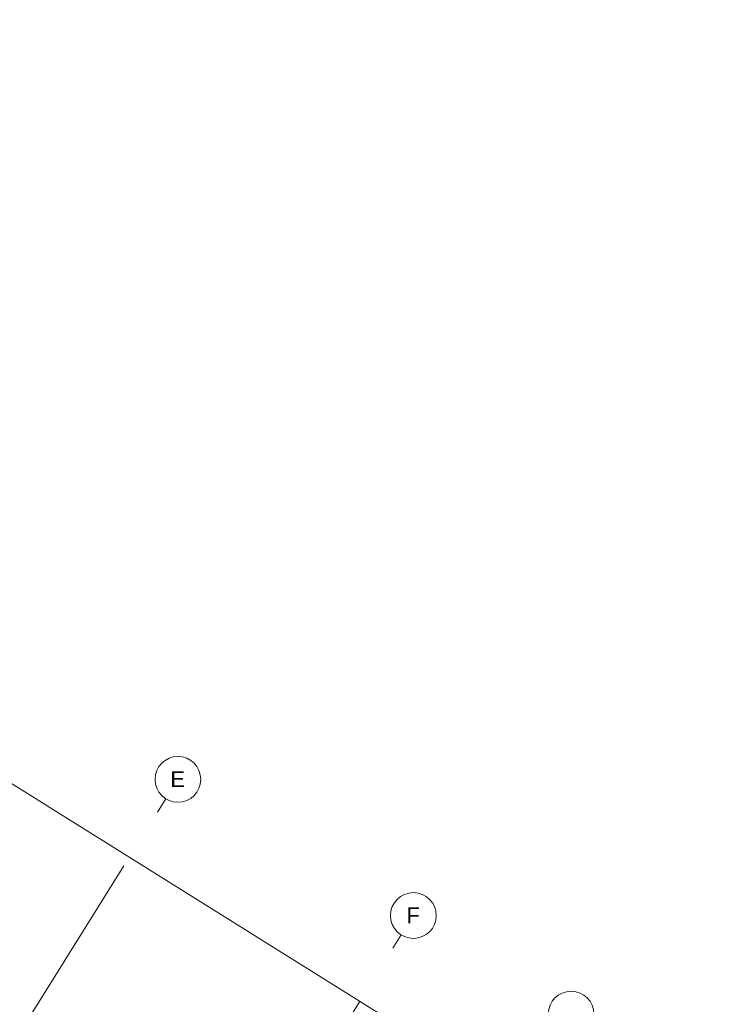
# Model space of a CAD drawing. Header units: inches. Extents: x 21 to 178, y 12 to 156.
# Tile 25 of 25: x 143 to 178, y 107 to 156. Entities that reach past the tile are written whole.
import ezdxf

# ---------------------------------------------------------------- set-up
doc = ezdxf.new("R2010")
doc.units = ezdxf.units.IN
doc.header["$MEASUREMENT"] = 0
doc.linetypes.add('Grid Line', pattern=[22.225, 12.7, -3.175, 3.175, -3.175])
for name, color, linetype, lineweight in [('A-FLOR', 192, 'Continuous', 13), ('S-GRID', 1, 'Continuous', 9), ('S-GRID-IDEN', 1, 'Continuous', 9)]:
    doc.layers.add(name, color=color, linetype=linetype, lineweight=lineweight)
doc.styles.add('Arial_1', font='arial.ttf', dxfattribs={"height": 600})
doc.styles.get("Standard").update_dxf_attribs({"font": 'arial.ttf'})
doc.dimstyles.get("Standard").update_dxf_attribs({"dimtxt": 0.18, "dimasz": 0.18, "dimexe": 0.18, "dimexo": 0.0625, "dimgap": 0.09, "dimtad": 0, "dimtih": 1, "dimtoh": 1, "dimdec": 4, "dimzin": 0, "dimdsep": 46, "dimtxsty": 'Standard', "dimcen": 0.09, "dimadec": 0, "dimazin": 0, "dimtfac": 1, "dimtdec": 4, "dimtofl": 0, "dimtmove": 0, "dimatfit": 3, "dimfxl": 1, "dimtolj": 1, "dimtzin": 0, "dimarcsym": 0})

# ---------------------------------------------------------------- blocks, each defined once
blk = doc.blocks.new('Grid - M_Grid Head - Circle-11506-_منفی')
at = {"layer": 'S-GRID-IDEN'}
blk.add_circle((0, 0), 6.5, dxfattribs=at)
blk = doc.blocks.new('*D110')
at = {"color": 0, "lineweight": -2, "transparency": 16777216}
for p, q in [((115.941, 114.12), (114.327, 111.584)), ((114.576, 111.639), (137.348, 97.151)), ((160.693, 82.299), (137.92, 96.787)), ((162.361, 84.586), (160.748, 82.05))]:
    blk.add_line(p, q, dxfattribs=at)
at = {"color": 0, "transparency": 16777216}
for points in [[(114.592, 111.664), (114.56, 111.614), (114.424, 111.736)], [(160.709, 82.324), (160.677, 82.273), (160.845, 82.202)]]:
    blk.add_solid(points, dxfattribs=at)
at = {"layer": 'Defpoints', "color": 0, "transparency": 16777216}
for p in [(115.974, 114.173), (114.424, 111.736), (162.395, 84.639)]:
    blk.add_point(p, dxfattribs=at)
at = {"color": 0, "transparency": 16777216, "insert": (137.634, 96.969), "char_height": 0.18, "attachment_point": 5}
blk.add_mtext('\\A1;55.0191', dxfattribs=at)

msp = doc.modelspace()

# ---------------------------------------------------------------- linework, layer by layer
at = {"layer": 'A-FLOR'}
msp.add_line((178.15664, 95.54343), (80.71952, 156.4289), dxfattribs=at)
at = {"layer": 'S-GRID', "linetype": 'Grid Line'}
for p, q in [((93.91678, 27.78018), (149.85559, 117.30099)), ((105.74353, 20.94228), (161.68234, 110.46309))]:
    msp.add_line(p, q, dxfattribs=at)

# ---------------------------------------------------------------- block references
at = {"layer": 'S-GRID-IDEN'}
for p, xscale, yscale, zscale, rotation in [((150.46444, 118.27536), 0.1767626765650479, 0.1767626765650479, 0.1767626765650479, 327.9999999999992), ((162.29119, 111.43746), 0.1767626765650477, 0.1767626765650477, 0.1767626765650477, 327.9999999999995), ((170.21171, 106.48817), 0.1767626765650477, 0.1767626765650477, 0.1767626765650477, 327.9999999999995)]:
    msp.add_blockref('Grid - M_Grid Head - Circle-11506-_منفی', p, dxfattribs=dict(at, xscale=xscale, yscale=yscale, zscale=zscale, rotation=rotation))

# ---------------------------------------------------------------- next in the draw order: texts
at = {"layer": 'S-GRID-IDEN', "char_height": 0.79543, "attachment_point": 1, "style": 'Arial_1', "bg_fill": 3, "box_fill_scale": 1.25, "bg_fill_color": 256, "bg_fill_true_color": 13158600, "bg_fill_transparency": 0}
for s, insert, width in [('E', (150.08181, 118.68726), 0.9069339), ('F', (161.93772, 111.84936), 0.8360797)]:
    msp.add_mtext(s, dxfattribs=dict(at, insert=insert, width=width))

# ---------------------------------------------------------------- next in the draw order: dimensions: what is measured, and where the dimension line sits
at = {"color": 6}
dim = msp.add_aligned_dim(p1=(162.39498, 84.63895), p2=(115.97443, 114.17258), distance=2.88831, dimstyle='Standard', dxfattribs=at)
dim.commit()
dim.dimension.update_dxf_attribs({"geometry": '*D110', "text_midpoint": (137.63429, 96.96884)})

doc.saveas('drawing.dxf')
